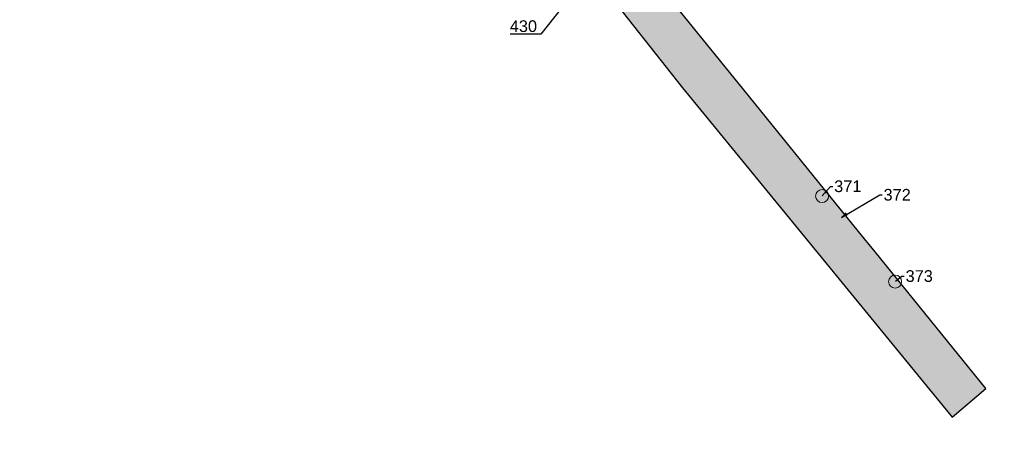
# Model space of a CAD drawing. Extents: x 5550606 to 5555059, y 5709169 to 5713510.
# Tile 4 of 33: x 5550620 to 5550772, y 5711894 to 5711958. Entities that reach past the tile are written whole.
import ezdxf
from ezdxf import colors
from ezdxf.entities.mleader import LeaderData, LeaderLine
from ezdxf.math import Vec2, Vec3

# ---------------------------------------------------------------- set-up
doc = ezdxf.new("R2010")
doc.units = 0
for name, color, linetype, lineweight in [('z_drzewa', 96, 'Continuous', 20), ('z_drzewa-etykiety', 96, 'Continuous', 9), ('z_krzewy-etykiety', 1, 'Continuous', 9)]:
    doc.layers.add(name, color=color, linetype=linetype, lineweight=lineweight)
doc.layers.add('z_krzewy', color=102, linetype='Continuous')
doc.styles.add('Z_Opisy', font='arial.ttf', dxfattribs={"height": 1.2})

msp = doc.modelspace()

# ---------------------------------------------------------------- hatches: boundary and pattern name
at = {"layer": 'z_krzewy'}
h = msp.add_hatch(dxfattribs=at)
h.set_pattern_fill('GOST_GLASS', color=256, scale=0.2, style=0)
edge = h.paths.add_edge_path(flags=0)
edge.add_arc((5550761.54, 5713012.89), 1, 0, 360)
h.paths.add_polyline_path([(5550767.63, 5713087.78), (5550770.12, 5713087.39), (5550770.07, 5713087.08), (5550767.81, 5713071.02), (5550767.28, 5713066.11), (5550765.8, 5713055.98), (5550762.01, 5713039.19), (5550757.66, 5713008.72), (5550754.17, 5712985.46), (5550748.88, 5712955.64), (5550745.15, 5712930.49), (5550741.24, 5712902.93), (5550740.75, 5712899.67), (5550737.97, 5712900.04), (5550738.57, 5712903.94), (5550742.83, 5712930.84), (5550746.78, 5712955.93), (5550751.53, 5712985.76), (5550755.23, 5713009.36), (5550763.66, 5713063.15), (5550764.1, 5713066.01), (5550764.94, 5713071.22)], flags=16)
edge = h.paths.add_edge_path()
edge.add_line((5550792.87, 5713210.34), (5550791.95, 5713205.42))
edge.add_line((5550791.95, 5713205.42), (5550794.32, 5713205.05))
edge.add_line((5550794.32, 5713205.05), (5550795.09, 5713209.99))
edge.add_line((5550795.09, 5713209.99), (5550792.88, 5713210.33))
edge.add_line((5550731.26, 5712827.38), (5550730.36, 5712822.28))
edge.add_line((5550730.36, 5712822.28), (5550733.33, 5712821.88))
edge.add_line((5550733.33, 5712821.88), (5550734.16, 5712826.99))
edge.add_line((5550734.16, 5712826.99), (5550731.26, 5712827.37))
edge.add_line((5553907.12, 5710758.21), (5553906.77, 5710759.41))
edge.add_line((5553906.77, 5710759.41), (5553906.55, 5710760.38))
edge.add_line((5553906.55, 5710760.38), (5553906.38, 5710761.26))
edge.add_line((5553906.38, 5710761.26), (5553906.22, 5710762.77))
edge.add_line((5553906.22, 5710762.77), (5553906.12, 5710766.51))
edge.add_line((5553906.12, 5710766.51), (5553906.03, 5710771.28))
edge.add_line((5553906.03, 5710771.28), (5553905.92, 5710777.5))
edge.add_line((5553905.92, 5710777.5), (5553905.77, 5710784.82))
edge.add_line((5553905.77, 5710784.82), (5553905.62, 5710794.17))
edge.add_line((5553905.62, 5710794.17), (5553905.32, 5710809.7))
edge.add_line((5553905.32, 5710809.7), (5553903.92, 5710834.46))
edge.add_line((5553903.92, 5710834.46), (5553903.54, 5710838))
edge.add_line((5553903.54, 5710838), (5553905.59, 5710837.61))
edge.add_line((5553905.59, 5710837.61), (5553905.32, 5710833.12))
edge.add_line((5553905.32, 5710833.12), (5553905.19, 5710820.9))
edge.add_line((5553905.19, 5710820.9), (5553906.2, 5710801.94))
edge.add_line((5553906.2, 5710801.94), (5553906.52, 5710791.72))
edge.add_line((5553906.52, 5710791.72), (5553906.84, 5710779.2))
edge.add_line((5553906.84, 5710779.2), (5553907.02, 5710767.56))
edge.add_line((5553907.02, 5710767.56), (5553907.36, 5710763.06))
edge.add_line((5553907.36, 5710763.06), (5553907.82, 5710758.16))
edge.add_line((5553907.82, 5710758.16), (5553907.11, 5710758.21))
h = msp.add_hatch(dxfattribs=at)
h.set_pattern_fill('GOST_GLASS', color=256, scale=0.2, style=0)
h.paths.add_polyline_path([(5550769.12, 5711901.53), (5550752.06, 5711922.62), (5550749.53, 5711925.75), (5550731.85, 5711947.6), (5550720.57, 5711961.55), (5550680.73, 5712010.79), (5550666.97, 5712027.8), (5550648.08, 5712051.15), (5550625.82, 5712078.68), (5550620.33, 5712074.24), (5550628.2, 5712063.72), (5550640.06, 5712047.98), (5550649.73, 5712037.81), (5550658.84, 5712027.83), (5550661.06, 5712024.67), (5550682.85, 5711997.38), (5550699.71, 5711976.36), (5550712.36, 5711960.64), (5550722.41, 5711947.9), (5550763.94, 5711897.14)])

# ---------------------------------------------------------------- linework, layer by layer
at = {"layer": 'z_drzewa'}
for centre in [(5550743.9, 5711931.21), (5550755.15, 5711918.02)]:
    msp.add_circle(centre, 1, dxfattribs=at)
at = {"layer": 'z_krzewy'}
msp.add_lwpolyline([(5550769.12, 5711901.53), (5550752.06, 5711922.62), (5550749.53, 5711925.75), (5550731.85, 5711947.6), (5550720.57, 5711961.55), (5550680.73, 5712010.79), (5550666.97, 5712027.8), (5550648.08, 5712051.15), (5550625.82, 5712078.68), (5550620.33, 5712074.24), (5550628.2, 5712063.72), (5550640.06, 5712047.98), (5550649.73, 5712037.81), (5550658.84, 5712027.83), (5550661.06, 5712024.67), (5550682.85, 5711997.38), (5550699.71, 5711976.36), (5550712.36, 5711960.64), (5550722.41, 5711947.9), (5550763.94, 5711897.14)], close=True, dxfattribs=at)

# ---------------------------------------------------------------- leaders
at = {"layer": 'z_drzewa-etykiety'}
ml = msp.add_multileader_mtext('Standard', dxfattribs=at)
ml.set_content('430', color=256, style='Z_Opisy')
ml.set_leader_properties()
ml.build(insert=Vec2(0, 0))
ml.multileader.update_dxf_attribs({"text_right_attachment_type": 6, "dogleg_length": 0.358, "arrow_head_size": 0})
ctx = ml.context
ctx.base_point, ctx.char_height, ctx.arrow_head_size, ctx.landing_gap_size, ctx.plane_origin = Vec3(5550695.76, 5711957.38), 1.8, 0, 0.2, Vec3(5550704.88, 5711961.64)
ctx.right_attachment, ctx.text_align_type = 6, 2
notes = []
notes.append((ctx, [(0, (1, 1, 0), (5550700.56, 5711956.14), (-1, 0), 0.358, [(0, [(5550704.88, 5711961.64)], 0, [])])]))
ctx.mtext.insert, ctx.mtext.alignment, ctx.mtext.flow_direction = Vec3(5550700, 5711958.3), 3, 5
ml = msp.add_multileader_mtext('Standard', dxfattribs=at)
ml.set_content('371', color=256, style='Z_Opisy')
ml.set_leader_properties()
ml.build(insert=Vec2(0, 0))
ml.multileader.update_dxf_attribs({"text_right_attachment_type": 6, "dogleg_length": 0.358, "arrow_head_size": 0})
ctx = ml.context
ctx.base_point, ctx.char_height, ctx.arrow_head_size, ctx.landing_gap_size, ctx.plane_origin = Vec3(5550745.56, 5711932.7), 1.8, 0, 0.2, Vec3(5550743.91, 5711931.22)
ctx.right_attachment = 6
notes.append((ctx, [(0, (1, 1, 0), (5550745.21, 5711932.7), (1, 0), 0.358, [(0, [(5550743.91, 5711931.22)], 0, [])])]))
ctx.mtext.insert, ctx.mtext.flow_direction = Vec3(5550745.76, 5711933.62), 5
ml = msp.add_multileader_mtext('Standard', dxfattribs=at)
ml.set_content('373', color=256, style='Z_Opisy')
ml.set_leader_properties()
ml.build(insert=Vec2(0, 0))
ml.multileader.update_dxf_attribs({"text_right_attachment_type": 6, "dogleg_length": 0.358, "arrow_head_size": 0})
ctx = ml.context
ctx.base_point, ctx.char_height, ctx.arrow_head_size, ctx.landing_gap_size, ctx.plane_origin = Vec3(5550756.56, 5711918.87), 1.8, 0, 0.2, Vec3(5550755.21, 5711918.08)
ctx.right_attachment = 6
notes.append((ctx, [(0, (1, 1, 0), (5550756.2, 5711918.87), (1, 0), 0.358, [(0, [(5550755.21, 5711918.08)], 0, [])])]))
ctx.mtext.insert, ctx.mtext.flow_direction = Vec3(5550756.76, 5711919.78), 5
at = {"layer": 'z_krzewy-etykiety'}
ml = msp.add_multileader_mtext('Standard', dxfattribs=at)
ml.set_content('372', color=256, style='Z_Opisy')
ml.set_leader_properties()
ml.build(insert=Vec2(0, 0))
ml.multileader.update_dxf_attribs({"text_right_attachment_type": 6, "dogleg_length": 0.358, "arrow_head_size": 0})
ctx = ml.context
ctx.base_point, ctx.char_height, ctx.arrow_head_size, ctx.landing_gap_size, ctx.plane_origin = Vec3(5550753.16, 5711931.4), 1.8, 0, 0.2, Vec3(5550746.9, 5711927.88)
ctx.right_attachment = 6
notes.append((ctx, [(0, (1, 1, 0), (5550752.8, 5711931.4), (1, 0), 0.358, [(0, [(5550746.9, 5711927.88)], 0, [])])]))
ctx.mtext.insert, ctx.mtext.flow_direction = Vec3(5550753.36, 5711932.31), 5
ml = msp.add_multileader_mtext('Standard', dxfattribs=at)
ml.set_content('', color=256, style='Z_Opisy')
ml.set_leader_properties()
ml.build(insert=Vec2(0, 0))
ml.multileader.update_dxf_attribs({"text_right_attachment_type": 6, "dogleg_length": 0.358, "arrow_head_size": 0})
ctx = ml.context
ctx.base_point, ctx.char_height, ctx.arrow_head_size, ctx.landing_gap_size, ctx.plane_origin = Vec3(5550747.76, 5711928.38), 1.8, 0, 0.2, Vec3(5550746.9, 5711927.88)
ctx.right_attachment = 6
notes.append((ctx, [(0, (1, 1, 0), (5550747.4, 5711928.38), (1, 0), 0.358, [(0, [(5550746.9, 5711927.88)], 0, [])])]))
ctx.mtext.insert, ctx.mtext.flow_direction = Vec3(5550747.96, 5711929.28), 5
for ctx, leaders in notes:
    for number, flags, end, landing, length, lines in leaders:
        leader = LeaderData()
        leader.index, (leader.has_last_leader_line, leader.has_dogleg_vector, leader.attachment_direction) = number, flags
        leader.last_leader_point, leader.dogleg_vector, leader.dogleg_length = Vec3(end), Vec3(landing), length
        for number, points, colour, breaks in lines:
            line = LeaderLine()
            line.index, line.vertices, line.color, line.breaks = number, Vec3.list(points), colors.encode_raw_color(colour), breaks
            leader.lines.append(line)
        ctx.leaders.append(leader)

doc.saveas('drawing.dxf')
